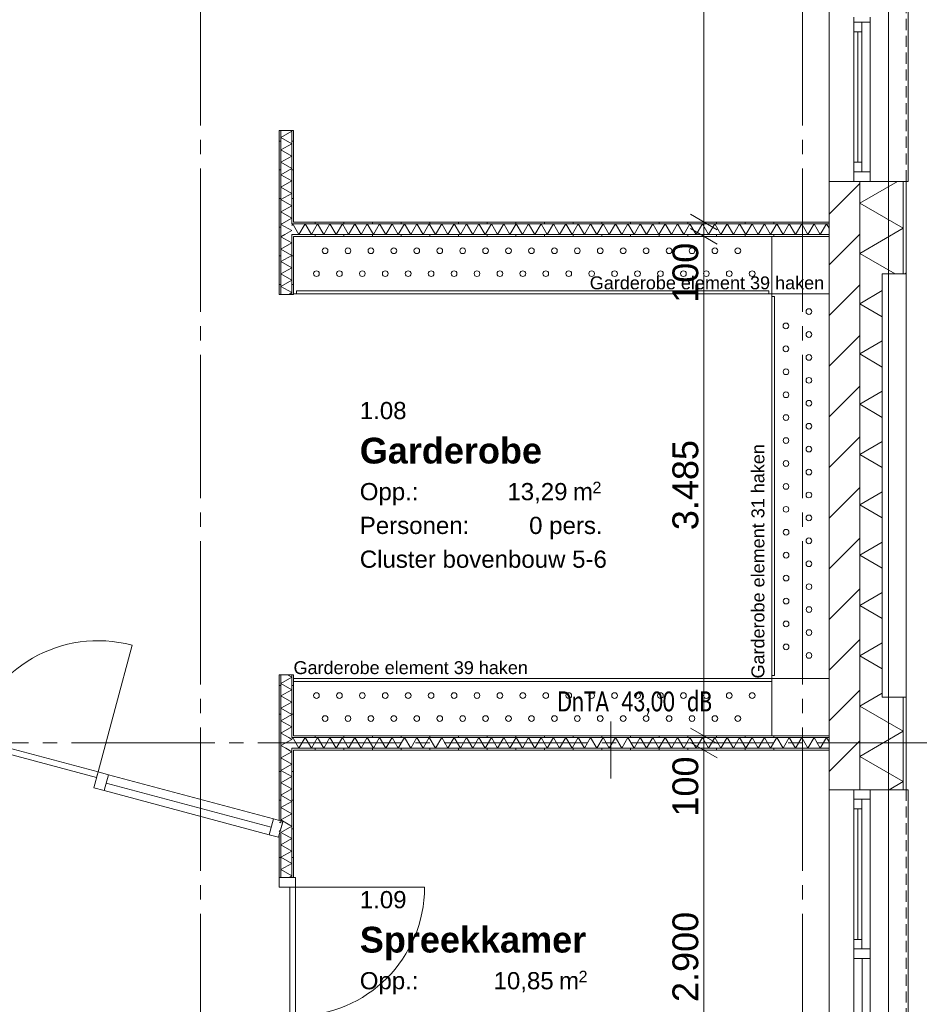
# Model space of a CAD drawing. Header units: millimetres. Extents: x 10 to 584, y 10 to 831.
# Tile 23 of 61: x 311 to 374, y 349 to 418. Entities that reach past the tile are written whole.
import ezdxf
from ezdxf.xclip import XClip

# ---------------------------------------------------------------- set-up
doc = ezdxf.new("R2010")
doc.units = ezdxf.units.MM
doc.header["$MEASUREMENT"] = 0
doc.header["$XCLIPFRAME"] = 0
for name, pattern in [('B0204', [13, 10, -1, 1, -1]), ('B0702', [1.1737, 0.7812, -0.3925]), ('Wipeout_Contour', [1000, 0, -1000])]:
    doc.linetypes.add(name, pattern=pattern)
for name, color, linetype in [('21 Buitenwanden', 7, 'Continuous'), ('21 Buitenwanden Doorsnede-arcering', 7, 'Continuous'), ('21 Buitenwanden Laagscheidingslijnen', 7, 'Continuous'), ('21 Buitenwanden Ramen', 7, 'Continuous'), ('22 NC Binnenwanden', 7, 'Continuous'), ('22 NC Binnenwanden Deuren', 7, 'Continuous'), ('22 NC Binnenwanden Doorsnede-arcering', 7, 'Continuous'), ('22 NC Binnenwanden Laagscheidingslijnen', 7, 'Continuous'), ('23 Vloeren', 7, 'Continuous'), ('82 Interieur', 7, 'Continuous'), ('82 Interieur Afdek-arcering', 7, 'Continuous'), ('A Stramien', 7, 'Continuous'), ('Maatvoering 1_ 50_100', 7, 'Continuous'), ('Tekst_dim 1_ 50_100', 7, 'Continuous'), ('Z Ruimtefuncties', 7, 'Continuous')]:
    doc.layers.add(name, color=color, linetype=linetype)
doc.styles.add('GENERATED_STYLE_1', font='txt')
doc.styles.add('GENERATED_STYLE_2', font='txt')
doc.styles.add('GENERATED_STYLE_3', font='txt')
pattern_1 = [(45, (78, 259.188), (-4.5962, 4.5962), []), (45, (77.081, 260.107), (-4.5962, 4.5962), [])]
pattern_2 = [(180, (78, 259.1879), (0, 2), [])]
pattern_3 = [(90, (78, 259.1879), (-2, 0), [])]

# ---------------------------------------------------------------- blocks, each defined once
blk = doc.blocks.new('*X8')
at = {"layer": '21 Buitenwanden Doorsnede-arcering', "color": 7, "linetype": 'Continuous', "lineweight": 0}
for p, q in [((372.627, 406.382), (370, 404.865)), ((373.04, 403.11), (370, 404.865)), ((373.04, 403.11), (370, 401.355)), ((372.473, 399.927), (370, 401.355)), ((371.58, 398.757), (370, 397.844)), ((371.58, 396.932), (370, 397.844)), ((371.58, 395.246), (370, 394.334)), ((371.58, 393.422), (370, 394.334)), ((371.58, 391.736), (370, 390.824)), ((371.58, 389.912), (370, 390.824)), ((371.58, 388.226), (370, 387.313)), ((371.58, 386.401), (370, 387.313)), ((371.58, 384.715), (370, 383.803)), ((371.58, 382.891), (370, 383.803)), ((371.58, 381.205), (370, 380.293)), ((371.58, 379.381), (370, 380.293)), ((371.58, 377.695), (370, 376.783)), ((371.58, 375.87), (370, 376.783)), ((371.58, 374.185), (370, 373.272)), ((371.58, 372.36), (370, 373.272)), ((371.58, 370.674), (370, 369.762)), ((373.04, 368.007), (370, 369.762)), ((373.04, 368.007), (370, 366.252)), ((373.04, 364.497), (370, 366.252)), ((373.04, 364.497), (372.048, 363.924))]:
    blk.add_line(p, q, dxfattribs=at)
blk = doc.blocks.new('*X175')
at = {"layer": '22 NC Binnenwanden Doorsnede-arcering', "color": 7, "linetype": 'Continuous', "lineweight": 0}
for p, q in [((330.375, 360.513), (329.625, 360.08)), ((330.375, 359.647), (329.625, 360.08)), ((330.375, 360.513), (329.963, 360.75)), ((330.375, 359.647), (329.625, 359.214)), ((330.375, 358.781), (329.625, 359.214)), ((330.375, 358.781), (329.625, 358.348)), ((330.375, 357.915), (329.625, 358.348)), ((330.375, 357.915), (330.177, 357.801))]:
    blk.add_line(p, q, dxfattribs=at)
blk = doc.blocks.new('*X177')
at = {"layer": '22 NC Binnenwanden Doorsnede-arcering', "color": 7, "linetype": 'Continuous', "lineweight": 0}
for p, q in [((330.375, 361.379), (330.253, 361.449)), ((330.375, 361.379), (329.625, 360.946)), ((329.963, 360.75), (329.625, 360.946))]:
    blk.add_line(p, q, dxfattribs=at)
blk = doc.blocks.new('*X178')
at = {"layer": '22 NC Binnenwanden Doorsnede-arcering', "color": 7, "linetype": 'Continuous', "lineweight": 0}
for p, q in [((330.375, 366.575), (329.625, 366.142)), ((330.375, 366.575), (329.963, 366.813)), ((330.375, 365.709), (329.625, 366.142)), ((330.375, 365.709), (329.625, 365.276)), ((330.375, 364.843), (329.625, 365.276)), ((330.375, 364.843), (329.625, 364.41)), ((330.375, 363.977), (329.625, 364.41)), ((330.375, 363.977), (329.625, 363.544)), ((330.375, 363.111), (329.625, 363.544)), ((330.375, 363.111), (329.625, 362.678)), ((330.375, 362.245), (329.625, 362.678)), ((330.375, 362.245), (329.625, 361.812)), ((330.253, 361.449), (329.625, 361.812))]:
    blk.add_line(p, q, dxfattribs=at)
blk = doc.blocks.new('*X179')
at = {"layer": '22 NC Binnenwanden Doorsnede-arcering', "color": 7, "linetype": 'Continuous', "lineweight": 0}
for p, q in [((330.375, 367.441), (329.625, 367.008)), ((329.963, 366.813), (329.625, 367.008)), ((330.375, 367.441), (330.164, 367.563))]:
    blk.add_line(p, q, dxfattribs=at)
blk = doc.blocks.new('*X180')
at = {"layer": '22 NC Binnenwanden Doorsnede-arcering', "color": 7, "linetype": 'Continuous', "lineweight": 0}
for p, q in [((330.375, 371.771), (329.625, 371.338)), ((330.375, 371.771), (330.086, 371.938)), ((330.375, 370.905), (329.625, 371.338)), ((330.375, 370.905), (329.625, 370.472)), ((330.375, 370.039), (329.625, 370.472)), ((330.375, 370.039), (329.625, 369.606)), ((330.375, 369.173), (329.625, 369.606)), ((330.375, 369.173), (329.625, 368.74)), ((330.375, 368.307), (329.625, 368.74)), ((330.375, 368.307), (329.625, 367.874)), ((330.164, 367.563), (329.625, 367.874))]:
    blk.add_line(p, q, dxfattribs=at)
blk = doc.blocks.new('*X181')
at = {"layer": '22 NC Binnenwanden Doorsnede-arcering', "color": 7, "linetype": 'Continuous', "lineweight": 0}
for p in [(330.375, 367.439), (330.5, 367.47)]:
    blk.add_line(p, (330.446, 367.563), dxfattribs=at)
blk = doc.blocks.new('*X182')
at = {"layer": '22 NC Binnenwanden Doorsnede-arcering', "color": 7, "linetype": 'Continuous', "lineweight": 0}
for p, q in [((330.879, 366.813), (330.5, 367.47)), ((330.879, 366.813), (331.312, 367.563)), ((331.745, 366.813), (331.312, 367.563)), ((331.745, 366.813), (332.178, 367.563)), ((332.611, 366.813), (332.178, 367.563)), ((332.611, 366.813), (333.044, 367.563)), ((333.477, 366.813), (333.044, 367.563)), ((333.477, 366.813), (333.91, 367.563)), ((334.343, 366.813), (333.91, 367.563)), ((334.343, 366.813), (334.777, 367.563)), ((335.21, 366.813), (334.777, 367.563)), ((335.21, 366.813), (335.643, 367.563)), ((336.076, 366.813), (335.643, 367.563)), ((336.076, 366.813), (336.509, 367.563)), ((336.942, 366.813), (336.509, 367.563)), ((336.942, 366.813), (337.375, 367.563)), ((337.808, 366.813), (337.375, 367.563)), ((337.808, 366.813), (338.241, 367.563)), ((338.674, 366.813), (338.241, 367.563)), ((338.674, 366.813), (339.107, 367.563)), ((339.54, 366.813), (339.107, 367.563)), ((339.54, 366.813), (339.973, 367.563)), ((340.406, 366.813), (339.973, 367.563)), ((340.406, 366.813), (340.839, 367.563)), ((341.272, 366.813), (340.839, 367.563)), ((341.272, 366.813), (341.705, 367.563)), ((342.138, 366.813), (341.705, 367.563)), ((342.138, 366.813), (342.571, 367.563)), ((343.004, 366.813), (342.571, 367.563)), ((343.004, 366.813), (343.437, 367.563)), ((343.87, 366.813), (343.437, 367.563)), ((343.87, 366.813), (344.303, 367.563)), ((344.736, 366.813), (344.303, 367.563)), ((344.736, 366.813), (345.169, 367.563)), ((345.602, 366.813), (345.169, 367.563)), ((345.602, 366.813), (346.035, 367.563)), ((346.468, 366.813), (346.035, 367.563)), ((346.468, 366.813), (346.901, 367.563)), ((347.334, 366.813), (346.901, 367.563)), ((347.334, 366.813), (347.767, 367.563)), ((348.2, 366.813), (347.767, 367.563)), ((348.2, 366.813), (348.633, 367.563)), ((349.066, 366.813), (348.633, 367.563)), ((349.066, 366.813), (349.499, 367.563)), ((349.932, 366.813), (349.499, 367.563)), ((349.932, 366.813), (350.365, 367.563)), ((350.798, 366.813), (350.365, 367.563)), ((350.798, 366.813), (351.231, 367.563)), ((351.664, 366.813), (351.231, 367.563)), ((351.664, 366.813), (352.097, 367.563)), ((352.53, 366.813), (352.097, 367.563)), ((352.53, 366.813), (352.963, 367.563)), ((353.396, 366.813), (352.963, 367.563)), ((353.396, 366.813), (353.829, 367.563)), ((354.262, 366.813), (353.829, 367.563)), ((354.262, 366.813), (354.695, 367.563)), ((355.128, 366.813), (354.695, 367.563)), ((355.128, 366.813), (355.561, 367.563)), ((355.994, 366.813), (355.561, 367.563)), ((355.994, 366.813), (356.427, 367.563)), ((356.86, 366.813), (356.427, 367.563)), ((356.86, 366.813), (357.293, 367.563)), ((357.726, 366.813), (357.293, 367.563)), ((357.726, 366.813), (358.159, 367.563)), ((358.592, 366.813), (358.159, 367.563)), ((358.592, 366.813), (359.025, 367.563)), ((359.458, 366.813), (359.025, 367.563)), ((359.458, 366.813), (359.891, 367.563)), ((360.324, 366.813), (359.891, 367.563)), ((360.324, 366.813), (360.757, 367.563)), ((361.19, 366.813), (360.757, 367.563)), ((361.19, 366.813), (361.623, 367.563)), ((362.056, 366.813), (361.623, 367.563)), ((362.056, 366.813), (362.489, 367.563)), ((362.922, 366.813), (362.489, 367.563)), ((362.922, 366.813), (363.355, 367.563)), ((363.788, 366.813), (363.355, 367.563)), ((363.788, 366.813), (364.221, 367.563)), ((364.654, 366.813), (364.221, 367.563)), ((364.654, 366.813), (365.087, 367.563)), ((365.52, 366.813), (365.087, 367.563)), ((365.52, 366.813), (365.953, 367.563)), ((366.386, 366.813), (365.953, 367.563)), ((366.386, 366.813), (366.819, 367.563)), ((367.252, 366.813), (366.819, 367.563)), ((367.252, 366.813), (367.685, 367.563)), ((367.86, 367.261), (367.685, 367.563))]:
    blk.add_line(p, q, dxfattribs=at)
blk = doc.blocks.new('*X212')
at = {"layer": '22 NC Binnenwanden Doorsnede-arcering', "color": 7, "linetype": 'Continuous', "lineweight": 0}
blk.add_line((329.5, 361.004), (329.625, 361.129), dxfattribs=at)
blk = doc.blocks.new('*X251')
at = {"layer": '22 NC Binnenwanden Doorsnede-arcering', "color": 7, "linetype": 'Continuous', "lineweight": 0}
for p in [(330.375, 403.293), (330.5, 403.324)]:
    blk.add_line(p, (330.446, 403.417), dxfattribs=at)
blk = doc.blocks.new('*X252')
at = {"layer": '22 NC Binnenwanden Doorsnede-arcering', "color": 7, "linetype": 'Continuous', "lineweight": 0}
for p, q in [((330.879, 402.667), (331.312, 403.417)), ((331.745, 402.667), (331.312, 403.417)), ((331.745, 402.667), (332.178, 403.417)), ((332.611, 402.667), (332.178, 403.417)), ((332.611, 402.667), (333.044, 403.417)), ((333.477, 402.667), (333.044, 403.417)), ((333.477, 402.667), (333.91, 403.417)), ((334.343, 402.667), (333.91, 403.417)), ((334.343, 402.667), (334.777, 403.417)), ((335.21, 402.667), (334.777, 403.417)), ((335.21, 402.667), (335.643, 403.417)), ((336.076, 402.667), (335.643, 403.417)), ((336.076, 402.667), (336.509, 403.417)), ((336.942, 402.667), (336.509, 403.417)), ((336.942, 402.667), (337.375, 403.417)), ((337.808, 402.667), (337.375, 403.417)), ((337.808, 402.667), (338.241, 403.417)), ((338.674, 402.667), (338.241, 403.417)), ((338.674, 402.667), (339.107, 403.417)), ((339.54, 402.667), (339.107, 403.417)), ((339.54, 402.667), (339.973, 403.417)), ((340.406, 402.667), (339.973, 403.417)), ((340.406, 402.667), (340.839, 403.417)), ((341.272, 402.667), (340.839, 403.417)), ((341.272, 402.667), (341.705, 403.417)), ((342.138, 402.667), (341.705, 403.417)), ((342.138, 402.667), (342.571, 403.417)), ((343.004, 402.667), (342.571, 403.417)), ((343.004, 402.667), (343.437, 403.417)), ((343.87, 402.667), (343.437, 403.417)), ((343.87, 402.667), (344.303, 403.417)), ((344.736, 402.667), (344.303, 403.417)), ((344.736, 402.667), (345.169, 403.417)), ((345.602, 402.667), (345.169, 403.417)), ((345.602, 402.667), (346.035, 403.417)), ((346.468, 402.667), (346.035, 403.417)), ((346.468, 402.667), (346.901, 403.417)), ((347.334, 402.667), (346.901, 403.417)), ((347.334, 402.667), (347.767, 403.417)), ((348.2, 402.667), (347.767, 403.417)), ((348.2, 402.667), (348.633, 403.417)), ((349.066, 402.667), (348.633, 403.417)), ((349.066, 402.667), (349.499, 403.417)), ((349.932, 402.667), (349.499, 403.417)), ((349.932, 402.667), (350.365, 403.417)), ((350.798, 402.667), (350.365, 403.417)), ((350.798, 402.667), (351.231, 403.417)), ((351.664, 402.667), (351.231, 403.417)), ((351.664, 402.667), (352.097, 403.417)), ((352.53, 402.667), (352.097, 403.417)), ((352.53, 402.667), (352.963, 403.417)), ((353.396, 402.667), (352.963, 403.417)), ((353.396, 402.667), (353.829, 403.417)), ((354.262, 402.667), (353.829, 403.417)), ((354.262, 402.667), (354.695, 403.417)), ((355.128, 402.667), (354.695, 403.417)), ((355.128, 402.667), (355.561, 403.417)), ((355.994, 402.667), (355.561, 403.417)), ((355.994, 402.667), (356.427, 403.417)), ((356.86, 402.667), (356.427, 403.417)), ((356.86, 402.667), (357.293, 403.417)), ((357.726, 402.667), (357.293, 403.417)), ((357.726, 402.667), (358.159, 403.417)), ((358.592, 402.667), (358.159, 403.417)), ((358.592, 402.667), (359.025, 403.417)), ((359.458, 402.667), (359.025, 403.417)), ((359.458, 402.667), (359.891, 403.417)), ((360.324, 402.667), (359.891, 403.417)), ((360.324, 402.667), (360.757, 403.417)), ((361.19, 402.667), (360.757, 403.417)), ((361.19, 402.667), (361.623, 403.417)), ((362.056, 402.667), (361.623, 403.417)), ((362.056, 402.667), (362.489, 403.417)), ((362.922, 402.667), (362.489, 403.417)), ((362.922, 402.667), (363.355, 403.417)), ((363.788, 402.667), (363.355, 403.417)), ((363.788, 402.667), (364.221, 403.417)), ((364.654, 402.667), (364.221, 403.417)), ((364.654, 402.667), (365.087, 403.417)), ((365.52, 402.667), (365.087, 403.417)), ((365.52, 402.667), (365.953, 403.417)), ((366.386, 402.667), (365.953, 403.417)), ((366.386, 402.667), (366.819, 403.417)), ((367.252, 402.667), (366.819, 403.417)), ((367.252, 402.667), (367.685, 403.417)), ((367.86, 403.114), (367.685, 403.417)), ((330.879, 402.667), (330.5, 403.324))]:
    blk.add_line(p, q, dxfattribs=at)
blk = doc.blocks.new('*X278')
at = {"layer": '22 NC Binnenwanden Doorsnede-arcering', "color": 7, "linetype": 'Continuous', "lineweight": 0}
for p, q in [((329.887, 402.667), (329.625, 402.515)), ((330.375, 402.082), (329.625, 402.515)), ((330.375, 402.082), (329.625, 401.649)), ((330.375, 401.216), (329.625, 401.649)), ((330.375, 401.216), (329.625, 400.783)), ((330.375, 400.35), (329.625, 400.783)), ((330.375, 400.35), (329.625, 399.917)), ((330.375, 399.484), (329.625, 399.917)), ((330.375, 399.484), (329.625, 399.051)), ((330.375, 398.618), (329.625, 399.051)), ((330.375, 398.618), (330.162, 398.495))]:
    blk.add_line(p, q, dxfattribs=at)
blk = doc.blocks.new('*X279')
at = {"layer": '22 NC Binnenwanden Doorsnede-arcering', "color": 7, "linetype": 'Continuous', "lineweight": 0}
for p, q in [((329.686, 403.417), (329.625, 403.381)), ((330.375, 402.948), (329.625, 403.381)), ((330.375, 402.948), (329.887, 402.667))]:
    blk.add_line(p, q, dxfattribs=at)
blk = doc.blocks.new('*X280')
at = {"layer": '22 NC Binnenwanden Doorsnede-arcering', "color": 7, "linetype": 'Continuous', "lineweight": 0}
for p, q in [((330.375, 409.876), (329.625, 409.443)), ((330.375, 409.876), (330.273, 409.935)), ((330.375, 409.01), (329.625, 409.443)), ((330.375, 409.01), (329.625, 408.577)), ((330.375, 408.144), (329.625, 408.577)), ((330.375, 408.144), (329.625, 407.711)), ((330.375, 407.278), (329.625, 407.711)), ((330.375, 407.278), (329.625, 406.845)), ((330.375, 406.412), (329.625, 406.845)), ((330.375, 406.412), (329.625, 405.979)), ((330.375, 405.546), (329.625, 405.979)), ((330.375, 405.546), (329.625, 405.113)), ((330.375, 404.68), (329.625, 405.113)), ((330.375, 404.68), (329.625, 404.247)), ((330.375, 403.814), (329.625, 404.247)), ((330.375, 403.814), (329.686, 403.417))]:
    blk.add_line(p, q, dxfattribs=at)
blk = doc.blocks.new('Drawing_2_2', base_point=(78, 259.188))
at = {"layer": '21 Buitenwanden Doorsnede-arcering', "linetype": 'Continuous', "lineweight": 0, "true_color": 0x000000}
h = blk.add_hatch(dxfattribs=at)
h.set_pattern_fill('130_Kalkzandsteen_0002', color=18, style=0, pattern_type=2)
h.set_pattern_definition([(45, (78, 259.188), (-1.767767, 1.767767), [])])
h.paths.add_polyline_path([(367.86, 363.924), (369.6, 363.924), (370, 363.924), (370, 406.382), (369.6, 406.382), (367.86, 406.382)])
h = blk.add_hatch(dxfattribs=at)
h.set_pattern_fill('145_Baksteen_0002', color=18, style=0, pattern_type=2)
h.set_pattern_definition(pattern_1)
h.paths.add_polyline_path([(373.04, 406.382), (373.04, 399.927), (373.24, 399.927), (373.24, 406.382)])
h = blk.add_hatch(dxfattribs=at)
h.set_pattern_fill('145_Baksteen_0002', color=18, style=0, pattern_type=2)
h.set_pattern_definition(pattern_1)
h.paths.add_polyline_path([(373.04, 363.924), (373.24, 363.924), (373.24, 370.379), (373.04, 370.379)])
at = {"layer": '22 NC Binnenwanden Doorsnede-arcering', "linetype": 'Continuous', "lineweight": 0, "true_color": 0x000000}
h = blk.add_hatch(dxfattribs=at)
h.set_pattern_fill('930_Lijnen_vert_200_0002', color=18, style=0, pattern_type=2)
h.set_pattern_definition(pattern_2)
h.paths.add_polyline_path([(329.625, 398.495), (329.625, 409.935), (329.5, 409.935), (329.5, 398.495)])
h = blk.add_hatch(dxfattribs=at)
h.set_pattern_fill('930_Lijnen_vert_200_0002', color=18, style=0, pattern_type=2)
h.set_pattern_definition(pattern_2)
h.paths.add_polyline_path([(330.5, 403.542), (330.5, 409.935), (330.375, 409.935), (330.375, 403.542)])
h = blk.add_hatch(dxfattribs=at)
h.set_pattern_fill('930_Lijnen_vert_200_0002', color=18, style=0, pattern_type=2)
h.set_pattern_definition(pattern_2)
h.paths.add_polyline_path([(330.375, 403.542), (330.375, 403.417), (330.5, 403.417), (330.5, 403.542)])
h = blk.add_hatch(dxfattribs=at)
h.set_pattern_fill('930_Lijnen_vert_200_0002', color=18, style=0, pattern_type=2)
h.set_pattern_definition(pattern_3)
h.paths.add_polyline_path([(330.5, 403.417), (367.86, 403.417), (367.86, 403.542), (330.5, 403.542)])
h = blk.add_hatch(dxfattribs=at)
h.set_pattern_fill('930_Lijnen_vert_200_0002', color=18, style=0, pattern_type=2)
h.set_pattern_definition(pattern_2)
h.paths.add_polyline_path([(330.375, 402.667), (330.375, 402.542), (330.5, 402.542), (330.5, 402.667)])
h = blk.add_hatch(dxfattribs=at)
h.set_pattern_fill('930_Lijnen_vert_200_0002', color=18, style=0, pattern_type=2)
h.set_pattern_definition(pattern_2)
h.paths.add_polyline_path([(330.375, 402.542), (330.375, 398.495), (330.5, 398.495), (330.5, 402.542)])
h = blk.add_hatch(dxfattribs=at)
h.set_pattern_fill('930_Lijnen_vert_200_0002', color=18, style=0, pattern_type=2)
h.set_pattern_definition(pattern_3)
h.paths.add_polyline_path([(330.5, 402.542), (367.86, 402.542), (367.86, 402.667), (330.5, 402.667)])
h = blk.add_hatch(dxfattribs=at)
h.set_pattern_fill('930_Lijnen_vert_200_0002', color=18, style=0, pattern_type=2)
h.set_pattern_definition(pattern_2)
h.paths.add_polyline_path([(329.625, 361.747), (329.625, 371.938), (329.5, 371.938), (329.5, 361.781)])
h = blk.add_hatch(dxfattribs=at)
h.set_pattern_fill('930_Lijnen_vert_200_0002', color=18, style=0, pattern_type=2)
h.set_pattern_definition(pattern_2)
h.paths.add_polyline_path([(330.5, 367.688), (330.5, 371.938), (330.375, 371.938), (330.375, 367.688)])
h = blk.add_hatch(dxfattribs=at)
h.set_pattern_fill('930_Lijnen_vert_200_0002', color=18, style=0, pattern_type=2)
h.set_pattern_definition(pattern_2)
h.paths.add_polyline_path([(330.375, 367.688), (330.375, 367.563), (330.5, 367.563), (330.5, 367.688)])
h = blk.add_hatch(dxfattribs=at)
h.set_pattern_fill('930_Lijnen_vert_200_0002', color=18, style=0, pattern_type=2)
h.set_pattern_definition(pattern_3)
h.paths.add_polyline_path([(330.5, 367.563), (367.86, 367.563), (367.86, 367.688), (330.5, 367.688)])
h = blk.add_hatch(dxfattribs=at)
h.set_pattern_fill('930_Lijnen_vert_200_0002', color=18, style=0, pattern_type=2)
h.set_pattern_definition(pattern_2)
h.paths.add_polyline_path([(330.375, 366.813), (330.375, 366.688), (330.5, 366.688), (330.5, 366.813)])
h = blk.add_hatch(dxfattribs=at)
h.set_pattern_fill('930_Lijnen_vert_200_0002', color=18, style=0, pattern_type=2)
h.set_pattern_definition(pattern_2)
h.paths.add_polyline_path([(330.5, 366.688), (330.375, 366.688), (330.375, 357.801), (330.5, 357.801)])
h = blk.add_hatch(dxfattribs=at)
h.set_pattern_fill('930_Lijnen_vert_200_0002', color=18, style=0, pattern_type=2)
h.set_pattern_definition(pattern_3)
h.paths.add_polyline_path([(330.5, 366.688), (367.86, 366.688), (367.86, 366.813), (330.5, 366.813)])
h = blk.add_hatch(dxfattribs=at)
h.set_pattern_fill('930_Lijnen_vert_200_0002', color=18, style=0, pattern_type=2)
h.set_pattern_definition(pattern_2)
h.paths.add_polyline_path([(329.5, 361.781), (329.5, 361.651), (329.625, 361.618), (329.625, 361.747)])
h = blk.add_hatch(dxfattribs=at)
h.set_pattern_fill('930_Lijnen_vert_200_0002', color=18, style=0, pattern_type=2)
h.set_pattern_definition(pattern_2)
h.paths.add_polyline_path([(329.5, 360.875), (329.5, 360.745), (329.625, 360.712), (329.625, 360.841)])
h = blk.add_hatch(dxfattribs=at)
h.set_pattern_fill('930_Lijnen_vert_200_0002', color=18, style=0, pattern_type=2)
h.set_pattern_definition(pattern_2)
h.paths.add_polyline_path([(329.5, 360.745), (329.5, 357.801), (329.625, 357.801), (329.625, 360.712)])
at = {"layer": '21 Buitenwanden', "color": 3, "linetype": 'Continuous', "lineweight": 0}
for p, q in [((369.6, 406.382), (367.86, 406.382)), ((370, 406.382), (369.6, 406.382)), ((369.6, 363.924), (367.86, 363.924)), ((370, 363.924), (369.6, 363.924))]:
    blk.add_line(p, q, dxfattribs=at)
at = {"layer": '21 Buitenwanden', "color": 1, "linetype": 'Continuous', "lineweight": 0}
for p, q in [((370.74, 406.382), (370, 406.382)), ((373.04, 406.382), (370.74, 406.382)), ((371.58, 399.927), (371.58, 370.379)), ((373.24, 399.927), (371.58, 399.927)), ((373.24, 370.379), (371.58, 370.379)), ((370.74, 363.924), (370, 363.924)), ((373.04, 363.924), (370.74, 363.924))]:
    blk.add_line(p, q, dxfattribs=at)
at = {"layer": '21 Buitenwanden', "color": 2, "linetype": 'Continuous', "lineweight": 0}
for p, q in [((373.24, 406.382), (373.04, 406.382)), ((373.24, 363.924), (373.04, 363.924))]:
    blk.add_line(p, q, dxfattribs=at)
at = {"layer": '21 Buitenwanden', "color": 3, "linetype": 'Continuous', "lineweight": 0, "flags": 128}
blk.add_lwpolyline([(367.86, 406.382), (367.86, 363.924)], dxfattribs=at)
at = {"layer": '21 Buitenwanden', "color": 2, "linetype": 'Continuous', "lineweight": 0, "flags": 128}
for points in [[(373.24, 399.927), (373.24, 406.382)], [(373.24, 363.924), (373.24, 370.379)]]:
    blk.add_lwpolyline(points, dxfattribs=at)
at = {"layer": '21 Buitenwanden Laagscheidingslijnen', "color": 3, "linetype": 'Continuous', "lineweight": 0}
blk.add_line((370, 363.924), (370, 406.382), dxfattribs=at)
at = {"layer": '21 Buitenwanden Laagscheidingslijnen', "color": 1, "linetype": 'Continuous', "lineweight": 0}
for p, q in [((373.04, 399.927), (373.04, 406.382)), ((373.04, 363.924), (373.04, 370.379))]:
    blk.add_line(p, q, dxfattribs=at)
at = {"layer": '21 Buitenwanden Ramen', "color": 9, "linetype": 'Continuous', "lineweight": 0}
for p, q in [((367.86, 428.282), (367.86, 406.382)), ((367.86, 342.024), (367.86, 363.924))]:
    blk.add_line(p, q, dxfattribs=at)
at = {"layer": '21 Buitenwanden Ramen', "color": 9, "linetype": 'B0702', "lineweight": 0}
for p, q in [((373.24, 428.282), (373.24, 406.382)), ((373.24, 342.024), (373.24, 363.924))]:
    blk.add_line(p, q, dxfattribs=at)
at = {"layer": '21 Buitenwanden Ramen', "color": 1, "linetype": 'Continuous', "lineweight": 0}
for p, q in [((373.39, 428.282), (373.39, 406.382)), ((369.6, 417.832), (369.6, 417.497)), ((370.74, 417.497), (370.74, 417.832)), ((369.6, 417.497), (370.14, 417.497)), ((369.6, 417.497), (369.6, 416.827)), ((370.14, 417.497), (369.6, 417.497)), ((370.14, 417.497), (370.74, 417.497)), ((370.14, 416.827), (370.14, 417.497)), ((370.74, 407.052), (370.74, 417.497)), ((369.6, 416.827), (369.6, 407.722)), ((369.6, 416.827), (370.14, 416.827)), ((369.6, 416.827), (369.6, 407.722)), ((369.87, 416.827), (369.87, 407.722)), ((370.14, 407.722), (370.14, 416.827)), ((370.14, 407.722), (369.6, 407.722)), ((369.6, 407.722), (369.6, 407.052)), ((370.14, 407.052), (370.14, 407.722)), ((370.14, 407.052), (369.6, 407.052)), ((369.6, 407.052), (369.6, 406.382)), ((369.6, 407.052), (370.14, 407.052)), ((370.74, 407.052), (370.14, 407.052)), ((370.74, 406.382), (370.74, 407.052)), ((370.74, 406.382), (370, 406.382)), ((370.74, 406.382), (370, 406.382)), ((373.04, 406.382), (370.74, 406.382)), ((373.39, 406.382), (373.24, 406.382)), ((373.24, 399.927), (373.24, 370.379)), ((369.6, 363.254), (369.6, 363.924)), ((370.74, 363.924), (370, 363.924)), ((370.74, 363.924), (370, 363.924)), ((370.74, 363.924), (370.74, 363.254)), ((373.04, 363.924), (370.74, 363.924)), ((373.39, 363.924), (373.24, 363.924)), ((373.39, 342.024), (373.39, 363.924)), ((370.14, 363.254), (369.6, 363.254)), ((369.6, 362.584), (369.6, 363.254)), ((369.6, 363.254), (370.14, 363.254)), ((370.74, 363.254), (370.14, 363.254)), ((370.14, 363.254), (370.14, 362.584)), ((370.74, 363.254), (370.74, 352.809)), ((369.6, 353.479), (369.6, 362.584)), ((370.14, 362.584), (369.6, 362.584)), ((369.6, 353.479), (369.6, 362.584)), ((369.87, 353.479), (369.87, 362.584)), ((370.14, 362.584), (370.14, 353.479)), ((369.6, 352.809), (369.6, 353.479)), ((369.6, 353.479), (370.14, 353.479)), ((370.14, 353.479), (370.14, 352.809)), ((369.6, 352.474), (369.6, 352.809)), ((369.6, 352.809), (370.14, 352.809)), ((370.14, 352.809), (369.6, 352.809)), ((370.14, 352.809), (370.74, 352.809)), ((370.74, 352.809), (370.74, 352.474)), ((369.6, 352.139), (369.6, 352.474)), ((370.74, 352.139), (369.6, 352.139)), ((369.6, 342.694), (369.6, 352.139)), ((370.17, 342.694), (370.17, 352.139)), ((370.74, 352.474), (370.74, 352.139)), ((370.74, 352.139), (370.74, 342.694))]:
    blk.add_line(p, q, dxfattribs=at)
at = {"layer": '21 Buitenwanden Ramen', "color": 3, "linetype": 'Continuous', "lineweight": 0}
for p, q in [((369.6, 406.382), (367.86, 406.382)), ((370, 406.382), (369.6, 406.382)), ((370, 406.382), (369.6, 406.382)), ((369.6, 363.924), (367.86, 363.924)), ((370, 363.924), (369.6, 363.924)), ((370, 363.924), (369.6, 363.924))]:
    blk.add_line(p, q, dxfattribs=at)
at = {"layer": '21 Buitenwanden Ramen', "color": 2, "linetype": 'Continuous', "lineweight": 0}
for p, q in [((373.24, 406.382), (373.04, 406.382)), ((373.24, 363.924), (373.04, 363.924))]:
    blk.add_line(p, q, dxfattribs=at)
at = {"layer": '21 Buitenwanden Ramen', "color": 1, "linetype": 'Continuous', "lineweight": 0, "flags": 128}
blk.add_lwpolyline([(373.24, 399.927), (371.58, 399.927), (371.58, 370.379), (373.24, 370.379)], close=True, dxfattribs=at)
at = {"layer": '22 NC Binnenwanden', "color": 1, "linetype": 'Continuous', "lineweight": 0}
for p, q in [((329.72, 361.592), (329.526, 360.868)), ((329.752, 361.713), (329.72, 361.592)), ((329.526, 360.868), (329.493, 360.747)), ((329.5, 357.801), (329.625, 357.801)), ((329.625, 357.801), (330.375, 357.801)), ((330.375, 357.801), (330.5, 357.801))]:
    blk.add_line(p, q, dxfattribs=at)
at = {"layer": '22 NC Binnenwanden', "color": 1, "linetype": 'Continuous', "lineweight": 0, "flags": 128}
for points in [[(330.5, 409.935), (329.5, 409.935)], [(329.5, 409.935), (329.5, 398.495)], [(330.5, 403.542), (330.5, 409.935)], [(367.86, 403.542), (330.5, 403.542)], [(367.86, 403.417), (367.86, 403.542)], [(367.86, 402.667), (367.86, 403.417)], [(330.5, 402.542), (367.86, 402.542)], [(330.5, 398.495), (330.5, 402.542)], [(367.86, 402.542), (367.86, 402.667)], [(329.5, 398.495), (330.5, 398.495)], [(330.5, 371.938), (329.5, 371.938)], [(329.5, 371.938), (329.5, 361.781)], [(330.5, 367.688), (330.5, 371.938)], [(367.86, 367.688), (330.5, 367.688)], [(367.86, 367.563), (367.86, 367.688)], [(367.86, 366.813), (367.86, 367.563)], [(330.5, 357.801), (330.5, 366.688)], [(330.5, 366.688), (367.86, 366.688)], [(367.86, 366.688), (367.86, 366.813)], [(329.5, 360.745), (329.5, 357.801)]]:
    blk.add_lwpolyline(points, dxfattribs=at)
at = {"layer": '22 NC Binnenwanden Deuren', "color": 1, "linetype": 'Continuous', "lineweight": 0}
for p, q in [((316.862, 365.167), (319.231, 374.01)), ((316.758, 364.781), (307.915, 367.15)), ((308.019, 367.536), (316.862, 365.167)), ((316.862, 365.167), (316.567, 364.066)), ((316.862, 365.167), (316.758, 364.781)), ((317.586, 364.973), (316.862, 365.167)), ((317.291, 363.872), (317.586, 364.973)), ((329.105, 361.886), (317.586, 364.973)), ((328.95, 361.307), (317.431, 364.393)), ((316.567, 364.066), (317.291, 363.872)), ((329.105, 361.886), (328.81, 360.785)), ((329.752, 361.713), (329.105, 361.886)), ((329.457, 360.612), (329.752, 361.713)), ((329.72, 361.592), (329.526, 360.868)), ((329.72, 361.592), (329.526, 360.868)), ((329.752, 361.713), (329.72, 361.592)), ((329.752, 361.713), (329.72, 361.592)), ((328.81, 360.785), (329.457, 360.612)), ((329.526, 360.868), (329.493, 360.747)), ((329.526, 360.868), (329.493, 360.747)), ((329.5, 357.131), (329.5, 357.801)), ((329.5, 357.801), (330.64, 357.801)), ((329.5, 357.801), (329.625, 357.801)), ((329.5, 357.801), (329.625, 357.801)), ((329.625, 357.801), (330.375, 357.801)), ((329.625, 357.801), (330.375, 357.801)), ((330.375, 357.801), (330.5, 357.801)), ((330.375, 357.801), (330.5, 357.801)), ((330.64, 357.801), (330.64, 357.131)), ((330.64, 357.131), (329.5, 357.131)), ((330.64, 357.131), (330.24, 357.131)), ((330.24, 357.131), (330.24, 348.131)), ((330.64, 357.131), (339.64, 357.131)), ((330.64, 348.131), (330.64, 357.131))]:
    blk.add_line(p, q, dxfattribs=at)
at = {"layer": '22 NC Binnenwanden Deuren', "color": 1, "linetype": 'Continuous', "lineweight": 0, "flags": 128}
blk.add_lwpolyline([(329.105, 361.886), (317.586, 364.973), (317.291, 363.872), (328.81, 360.785)], close=True, dxfattribs=at)
at = {"layer": '22 NC Binnenwanden Deuren', "color": 1, "linetype": 'Continuous', "lineweight": 0}
for centre, radius, start, end in [((316.862, 365.167), 9.155, 75, 165), ((330.64, 357.131), 9, 270, 0)]:
    blk.add_arc(centre, radius, start, end, dxfattribs=at)
at = {"layer": '22 NC Binnenwanden Laagscheidingslijnen', "color": 9, "linetype": 'Continuous', "lineweight": 0}
for p, q in [((329.625, 398.495), (329.625, 409.935)), ((330.375, 403.417), (330.375, 409.935)), ((330.5, 403.417), (330.375, 403.417)), ((330.5, 403.417), (330.375, 403.417)), ((330.5, 403.417), (367.86, 403.417)), ((330.375, 402.667), (330.5, 402.667)), ((330.375, 402.667), (330.5, 402.667)), ((330.375, 398.495), (330.375, 402.667)), ((330.5, 402.667), (367.86, 402.667)), ((329.625, 361.747), (329.625, 371.938)), ((330.375, 367.563), (330.375, 371.938)), ((330.5, 367.563), (330.375, 367.563)), ((330.5, 367.563), (330.375, 367.563)), ((330.5, 367.563), (367.86, 367.563)), ((330.375, 366.813), (330.5, 366.813)), ((330.375, 361.417), (330.375, 366.813)), ((330.375, 366.813), (330.5, 366.813)), ((330.5, 366.813), (367.86, 366.813)), ((329.625, 361.618), (329.5, 361.651)), ((329.625, 361.618), (329.5, 361.651)), ((329.625, 361.618), (329.625, 361.747)), ((329.5, 360.875), (329.625, 360.841)), ((329.5, 360.875), (329.625, 360.841)), ((329.625, 360.712), (329.625, 360.841)), ((330.375, 360.64), (330.375, 361.417)), ((329.625, 357.801), (329.625, 360.712)), ((330.375, 357.801), (330.375, 360.64))]:
    blk.add_line(p, q, dxfattribs=at)
at = {"layer": '23 Vloeren', "color": 1, "linetype": 'Continuous', "lineweight": 0, "flags": 128}
blk.add_lwpolyline([(78, 439.188), (78, 259.188), (372, 259.188), (372, 439.188), (365.5, 439.188), (365.5, 505.188), (366, 505.188), (366, 654.438), (370, 654.438), (370, 763.188), (78, 763.188), (78, 475.188), (96, 475.188), (96, 439.188)], close=True, dxfattribs=at)
at = {"layer": '82 Interieur', "color": 9, "linetype": 'Continuous', "lineweight": 0, "flags": 128}
for points in [[(363.86, 398.542), (367.86, 398.542), (367.86, 402.542), (363.86, 402.542)], [(363.86, 367.688), (367.86, 367.688), (367.86, 371.688), (363.86, 371.688)]]:
    blk.add_lwpolyline(points, close=True, dxfattribs=at)
at = {"layer": '82 Interieur', "color": 94, "linetype": 'Continuous', "lineweight": 0}
for centre in [(332.7, 401.541), (334.3, 401.541), (335.9, 401.541), (337.5, 401.541), (339.1, 401.541), (340.7, 401.541), (342.3, 401.541), (343.9, 401.541), (345.5, 401.541), (347.1, 401.541), (348.7, 401.541), (350.3, 401.541), (351.9, 401.541), (353.5, 401.541), (355.1, 401.541), (356.7, 401.541), (358.3, 401.541), (359.9, 401.541), (361.5, 401.541), (332.1, 399.941), (333.7, 399.941), (335.3, 399.941), (336.9, 399.941), (338.5, 399.941), (340.1, 399.941), (341.7, 399.941), (343.3, 399.941), (344.9, 399.941), (346.5, 399.941), (348.1, 399.941), (349.7, 399.941), (351.3, 399.941), (352.9, 399.941), (354.5, 399.941), (356.1, 399.941), (357.7, 399.941), (359.3, 399.941), (360.9, 399.941), (362.5, 399.941), (366.457, 397.294), (364.857, 396.293), (366.457, 395.694), (364.857, 394.693), (366.457, 394.094), (364.858, 393.093), (366.458, 392.494), (364.858, 391.493), (366.458, 390.894), (364.859, 389.893), (366.459, 389.294), (364.859, 388.293), (366.459, 387.694), (364.859, 386.693), (366.459, 386.094), (364.86, 385.093), (366.46, 384.494), (364.86, 383.493), (366.46, 382.894), (364.861, 381.893), (366.461, 381.294), (364.861, 380.293), (366.461, 379.694), (364.861, 378.693), (366.462, 378.094), (364.862, 377.093), (366.462, 376.494), (364.862, 375.493), (366.462, 374.894), (364.863, 373.893), (366.463, 373.294), (332.1, 370.492), (333.7, 370.492), (335.3, 370.492), (336.9, 370.492), (338.5, 370.492), (340.1, 370.492), (341.7, 370.492), (343.3, 370.492), (344.9, 370.492), (346.5, 370.492), (348.1, 370.492), (349.7, 370.492), (351.3, 370.492), (352.9, 370.492), (354.5, 370.492), (356.1, 370.492), (357.7, 370.492), (359.3, 370.492), (360.9, 370.492), (362.5, 370.492), (332.7, 368.892), (334.3, 368.892), (335.9, 368.892), (337.5, 368.892), (339.1, 368.892), (340.7, 368.892), (342.3, 368.892), (343.9, 368.892), (345.5, 368.892), (347.1, 368.892), (348.7, 368.892), (350.3, 368.892), (351.9, 368.892), (353.5, 368.892), (355.1, 368.892), (356.7, 368.892), (358.3, 368.892), (359.9, 368.892), (361.5, 368.892)]:
    blk.add_circle(centre, 0.2, dxfattribs=at)
at = {"layer": 'A Stramien', "color": 9, "linetype": 'B0204', "lineweight": 0}
for p, q in [((324, 784.271), (324, 233.204)), ((366, 784.271), (366, 233.204)), ((68, 367.188), (520.556, 367.188))]:
    blk.add_line(p, q, dxfattribs=at)
at = {"layer": 'Maatvoering 1_ 50_100', "color": 1, "linetype": 'Continuous', "lineweight": 0}
for p, q in [((359.122, 403.542), (359.122, 582.834)), ((358.185, 404.083), (360.06, 403)), ((360.529, 403.542), (357.716, 403.542)), ((359.122, 402.542), (359.122, 403.542)), ((358.185, 403.083), (360.06, 402)), ((360.529, 402.542), (357.716, 402.542)), ((360.529, 367.688), (357.716, 367.688)), ((358.185, 368.229), (360.06, 367.147)), ((359.122, 366.688), (359.122, 367.688)), ((358.185, 367.229), (360.06, 366.147)), ((360.529, 366.688), (357.716, 366.688)), ((359.122, 337.688), (359.122, 366.688))]:
    blk.add_line(p, q, dxfattribs=at)
at = {"layer": 'Tekst_dim 1_ 50_100', "color": 1, "linetype": 'Continuous', "lineweight": 0}
for p, q in [((352.635, 368.678), (352.635, 368.688)), ((352.635, 364.698), (352.635, 368.678))]:
    blk.add_line(p, q, dxfattribs=at)
at = {"layer": '21 Buitenwanden', "color": 4, "linetype": 'Continuous', "lineweight": 0}
for name in ['*X280', '*X8', '*X279', '*X251', '*X252', '*X278', '*X180', '*X179', '*X181', '*X182', '*X178', '*X177', '*X212', '*X175']:
    blk.add_blockref(name, (0, 0), dxfattribs=at)
at = {"layer": 'Maatvoering 1_ 50_100', "color": 2, "linetype": 'Continuous', "lineweight": 0, "char_height": 1.8, "attachment_point": 7, "rotation": 90, "style": 'GENERATED_STYLE_1'}
for s, insert, width in [('\\A1;{\\pql;\\fArial|b0|i0|c0|p38;3.485}', (358.762, 382.037), 6.15497), ('\\A1;{\\pql;\\fArial|b0|i0|c0|p38;100}', (358.762, 362.048), 4.09784), ('\\A1;{\\pql;\\fArial|b0|i0|c0|p38;2.900}', (358.762, 349.11), 6.15497)]:
    blk.add_mtext(s, dxfattribs=dict(at, insert=insert, width=width))
at = {"layer": 'Tekst_dim 1_ 50_100', "color": 2, "linetype": 'Continuous', "lineweight": 0, "insert": (348.901, 370.787), "char_height": 1.4, "attachment_point": 1, "style": 'GENERATED_STYLE_2'}
blk.add_mtext('\\A1;{\\W0.750000x;\\pql;\\pt0,30;\\fCalibri|b0|i0|c0|p34;DnTA \\fCalibri|b0|i0|c0|p34;\\A1{\\H.66x;\\S^  ;}\\fCalibri|b0|i0|c0|p34;\\fCalibri|b0|i0|c0|p34;\\A1{\\H.66x;\\S^  ;}\\fCalibri|b0|i0|c0|p34;\\fCalibri|b0|i0|c0|p34;\\fCalibri|b0|i0|c0|p34;\\fCalibri|b0|i0|c0|p34;\\fCalibri|b0|i0|c0|p34;\\fCalibri|b0|i0|c0|p34;43,00 \\fCalibri|b0|i0|c0|p34;\\A1{\\H.66x;\\S^  ;}\\fCalibri|b0|i0|c0|p34;\\fCalibri|b0|i0|c0|p34;\\A1{\\H.66x;\\S^  ;}\\fCalibri|b0|i0|c0|p34;\\fCalibri|b0|i0|c0|p34;\\fCalibri|b0|i0|c0|p34;\\fCalibri|b0|i0|c0|p34;\\fCalibri|b0|i0|c0|p34;\\fCalibri|b0|i0|c0|p34;dB\\fCalibri|b0|i0|c0|p34;\\A1{\\H.66x;\\S^  ;}\\fCalibri|b0|i0|c0|p34;\\fCalibri|b0|i0|c0|p34;\\A1{\\H.66x;\\S^  ;}\\fCalibri|b0|i0|c0|p34;\\fCalibri|b0|i0|c0|p34;\\fCalibri|b0|i0|c0|p34;\\fCalibri|b0|i0|c0|p34;\\fCalibri|b0|i0|c0|p34;\\fCalibri|b0|i0|c0|p34;\\fCalibri|b0|i0|c0|p34;\\fCalibri|b0|i0|c0|p34;\\fCalibri|b0|i0|c0|p34;\\fCalibri|b0|i0|c0|p34;\\fCalibri|b0|i0|c0|p34;\\fCalibri|b0|i0|c0|p34;\\fCalibri|b0|i0|c0|p34;\\fCalibri|b0|i0|c0|p34;\\fCalibri|b0|i0|c0|p34;\\fCalibri|b0|i0|c0|p34;\\fCalibri|b0|i0|c0|p34;\\fCalibri|b0|i0|c0|p34;\\fCalibri|b0|i0|c0|p34;\\fCalibri|b0|i0|c0|p34;\\fCalibri|b0|i0|c0|p34;\\fCalibri|b0|i0|c0|p34;\\fCalibri|b0|i0|c0|p34;\\fCalibri|b0|i0|c0|p34;\\fCalibri|b0|i0|c0|p34;\\fCalibri|b0|i0|c0|p34;}', dxfattribs=at)
at = {"layer": 'Z Ruimtefuncties', "color": 2, "linetype": 'Continuous', "lineweight": 0, "attachment_point": 1}
for s, insert, char_height, style in [('\\A1;{\\pql;\\pt0;\\fArial|b0|i0|c0|p38;1.08}', (335.123, 390.986), 1.2, 'GENERATED_STYLE_1'), ('\\A1;{\\pql;\\pt0;\\fArial|b1|i0|c0|p38;Garderobe}', (335.123, 388.491), 1.8, 'GENERATED_STYLE_3'), ('\\A1;{\\pql;\\pt0;\\fArial|b0|i0|c0|p38;Opp.: }', (335.123, 385.329), 1.2, 'GENERATED_STYLE_1'), ('\\A1;{\\pql;\\fArial|b0|i0|c0|p38;13,29}', (345.421, 385.329), 1.2, 'GENERATED_STYLE_1'), ('\\A1;{\\pql;\\fArial|b0|i0|c0|p38; m}', (349.525, 385.329), 1.2, 'GENERATED_STYLE_1'), ('\\A1;{\\pql;\\fArial|b0|i0|c0|p38;2}', (351.357, 385.42), 0.8, 'GENERATED_STYLE_1'), ('\\A1;{\\pql;\\pt0;\\fArial|b0|i0|c0|p38;Personen: }', (335.123, 382.971), 1.2, 'GENERATED_STYLE_1'), ('\\A1;{\\pql;\\pt0;\\fArial|b0|i0|c0|p38;0 pers.}', (346.939, 382.971), 1.2, 'GENERATED_STYLE_1'), ('\\A1;{\\pql;\\pt0;\\fArial|b0|i0|c0|p38;Cluster bovenbouw 5-6}', (335.123, 380.614), 1.2, 'GENERATED_STYLE_1'), ('\\A1;{\\pql;\\pt0;\\fArial|b0|i0|c0|p38;1.09}', (335.123, 356.854), 1.2, 'GENERATED_STYLE_1'), ('\\A1;{\\pql;\\pt0;\\fArial|b1|i0|c0|p38;Spreekkamer}', (335.123, 354.359), 1.8, 'GENERATED_STYLE_3'), ('\\A1;{\\pql;\\pt0;\\fArial|b0|i0|c0|p38;Opp.: }', (335.123, 351.197), 1.2, 'GENERATED_STYLE_1'), ('\\A1;{\\pql;\\fArial|b0|i0|c0|p38;10,85}', (344.456, 351.197), 1.2, 'GENERATED_STYLE_1'), ('\\A1;{\\pql;\\fArial|b0|i0|c0|p38;2}', (350.391, 351.288), 0.8, 'GENERATED_STYLE_1'), ('\\A1;{\\pql;\\fArial|b0|i0|c0|p38; m}', (348.559, 351.197), 1.2, 'GENERATED_STYLE_1')]:
    blk.add_mtext(s, dxfattribs=dict(at, insert=insert, char_height=char_height, style=style))
at = {"color": 254, "linetype": 'Wipeout_Contour', "lineweight": 0, "ltscale": 2115.072088}
blk.add_wipeout([(330.7, 398.542), (363.66, 398.542), (363.66, 398.742), (330.7, 398.742)], dxfattribs=at).dxf.layer = '82 Interieur Afdek-arcering'
at = {"layer": '82 Interieur', "color": 2, "linetype": 'Continuous', "lineweight": 0, "flags": 128}
for points in [[(363.66, 398.742), (330.7, 398.742)], [(330.7, 398.742), (330.7, 398.542)], [(363.66, 398.542), (363.66, 398.742)], [(330.7, 398.542), (363.66, 398.542)]]:
    blk.add_lwpolyline(points, dxfattribs=at)
at = {"color": 254, "linetype": 'Wipeout_Contour', "lineweight": 0, "ltscale": 2115.072088}
blk.add_wipeout([(330.7, 398.542), (363.66, 398.542), (363.66, 398.742), (330.7, 398.742)], dxfattribs=at).dxf.layer = '82 Interieur Afdek-arcering'
at = {"layer": '82 Interieur', "color": 2, "linetype": 'Continuous', "lineweight": 0, "flags": 128}
for points in [[(363.66, 398.742), (330.7, 398.742)], [(330.7, 398.742), (330.7, 398.542)], [(363.66, 398.542), (363.66, 398.742)], [(330.7, 398.542), (363.66, 398.542)]]:
    blk.add_lwpolyline(points, dxfattribs=at)
at = {"layer": '82 Interieur', "color": 2, "linetype": 'Continuous', "lineweight": 0, "insert": (351.168, 398.835), "char_height": 0.9, "attachment_point": 7, "style": 'GENERATED_STYLE_1'}
blk.add_mtext('\\A1;{\\pql;\\fArial|b0|i0|c0|p38;Garderobe element 3\\fArial|b0|i0|c0|p38;9\\fArial|b0|i0|c0|p38; haken}', dxfattribs=at)
at = {"layer": 'Maatvoering 1_ 50_100', "color": 2, "linetype": 'Continuous', "lineweight": 0, "insert": (358.762, 397.902), "char_height": 1.8, "width": 4.09784, "attachment_point": 7, "rotation": 90, "style": 'GENERATED_STYLE_1'}
blk.add_mtext('\\A1;{\\pql;\\fArial|b0|i0|c0|p38;100}', dxfattribs=at)
at = {"color": 254, "linetype": 'Wipeout_Contour', "lineweight": 0, "ltscale": 2119.835475}
blk.add_wipeout([(363.86, 398.342), (363.86, 371.888), (364.06, 371.888), (364.06, 398.342)], dxfattribs=at).dxf.layer = '82 Interieur Afdek-arcering'
at = {"layer": '82 Interieur', "color": 2, "linetype": 'Continuous', "lineweight": 0, "flags": 128}
for points in [[(363.86, 398.342), (363.86, 371.888)], [(364.06, 398.342), (363.86, 398.342)], [(364.06, 371.888), (364.06, 398.342)], [(363.86, 371.888), (364.06, 371.888)]]:
    blk.add_lwpolyline(points, dxfattribs=at)
at = {"color": 254, "linetype": 'Wipeout_Contour', "lineweight": 0, "ltscale": 2034.706885}
blk.add_wipeout([(363.86, 371.688), (330.5, 371.688), (330.5, 371.488), (363.86, 371.488)], dxfattribs=at).dxf.layer = '82 Interieur Afdek-arcering'
at = {"layer": '82 Interieur', "color": 2, "linetype": 'Continuous', "lineweight": 0, "flags": 128}
for points in [[(363.86, 371.688), (330.5, 371.688)], [(330.5, 371.688), (330.5, 371.488)], [(330.5, 371.488), (363.86, 371.488)], [(363.86, 371.488), (363.86, 371.688)]]:
    blk.add_lwpolyline(points, dxfattribs=at)
at = {"color": 254, "linetype": 'Wipeout_Contour', "lineweight": 0, "ltscale": 2119.835475}
blk.add_wipeout([(363.86, 398.342), (363.86, 371.888), (364.06, 371.888), (364.06, 398.342)], dxfattribs=at).dxf.layer = '82 Interieur Afdek-arcering'
at = {"layer": '82 Interieur', "color": 1, "linetype": 'Continuous', "lineweight": 0, "flags": 128}
blk.add_lwpolyline([(363.86, 398.542), (330.5, 398.542), (330.5, 402.542), (363.86, 402.542)], close=True, dxfattribs=at)
at = {"layer": '82 Interieur', "color": 2, "linetype": 'Continuous', "lineweight": 0, "flags": 128}
for points in [[(363.86, 398.342), (363.86, 371.888)], [(364.06, 398.342), (363.86, 398.342)], [(364.06, 371.888), (364.06, 398.342)], [(363.86, 371.888), (364.06, 371.888)]]:
    blk.add_lwpolyline(points, dxfattribs=at)
at = {"color": 254, "linetype": 'Wipeout_Contour', "lineweight": 0, "ltscale": 2034.706885}
blk.add_wipeout([(363.86, 371.688), (330.5, 371.688), (330.5, 371.488), (363.86, 371.488)], dxfattribs=at).dxf.layer = '82 Interieur Afdek-arcering'
at = {"layer": '82 Interieur', "color": 1, "linetype": 'Continuous', "lineweight": 0, "flags": 128}
for points in [[(363.86, 398.542), (363.86, 371.688), (367.86, 371.688), (367.86, 398.542)], [(363.86, 371.688), (330.5, 371.688), (330.5, 367.688), (363.86, 367.688)]]:
    blk.add_lwpolyline(points, close=True, dxfattribs=at)
at = {"layer": '82 Interieur', "color": 2, "linetype": 'Continuous', "lineweight": 0, "flags": 128}
for points in [[(363.86, 371.688), (330.5, 371.688)], [(330.5, 371.688), (330.5, 371.488)], [(330.5, 371.488), (363.86, 371.488)], [(363.86, 371.488), (363.86, 371.688)]]:
    blk.add_lwpolyline(points, dxfattribs=at)
at = {"layer": 'Maatvoering 1_ 50_100', "color": 1, "linetype": 'Continuous', "lineweight": 0}
blk.add_line((359.122, 367.688), (359.122, 402.542), dxfattribs=at)
at = {"layer": '82 Interieur', "color": 2, "linetype": 'Continuous', "lineweight": 0, "insert": (363.363, 371.688), "char_height": 0.9, "attachment_point": 7, "rotation": 90, "style": 'GENERATED_STYLE_1'}
blk.add_mtext('\\A1;{\\pql;\\pt13.75;\\fArial|b0|i0|c0|p38;Garderobe element 3\\fArial|b0|i0|c0|p38;1\\fArial|b0|i0|c0|p38; haken}', dxfattribs=at)
at = {"layer": '82 Interieur', "color": 2, "linetype": 'Continuous', "lineweight": 0, "insert": (330.5, 371.981), "char_height": 0.9, "attachment_point": 7, "style": 'GENERATED_STYLE_1'}
blk.add_mtext('\\A1;{\\pql;\\fArial|b0|i0|c0|p38;Garderobe element 3\\fArial|b0|i0|c0|p38;9\\fArial|b0|i0|c0|p38; haken}', dxfattribs=at)

msp = doc.modelspace()

# ---------------------------------------------------------------- block references
at = {"color": 4, "linetype": 'Continuous', "lineweight": 0}
ref = msp.add_blockref('Drawing_2_2', (78, 259.188), dxfattribs=at)
XClip(ref).set_block_clipping_path([(30, 141.736842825), (586.5626696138, 807.8168177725)])

doc.saveas('drawing.dxf')
